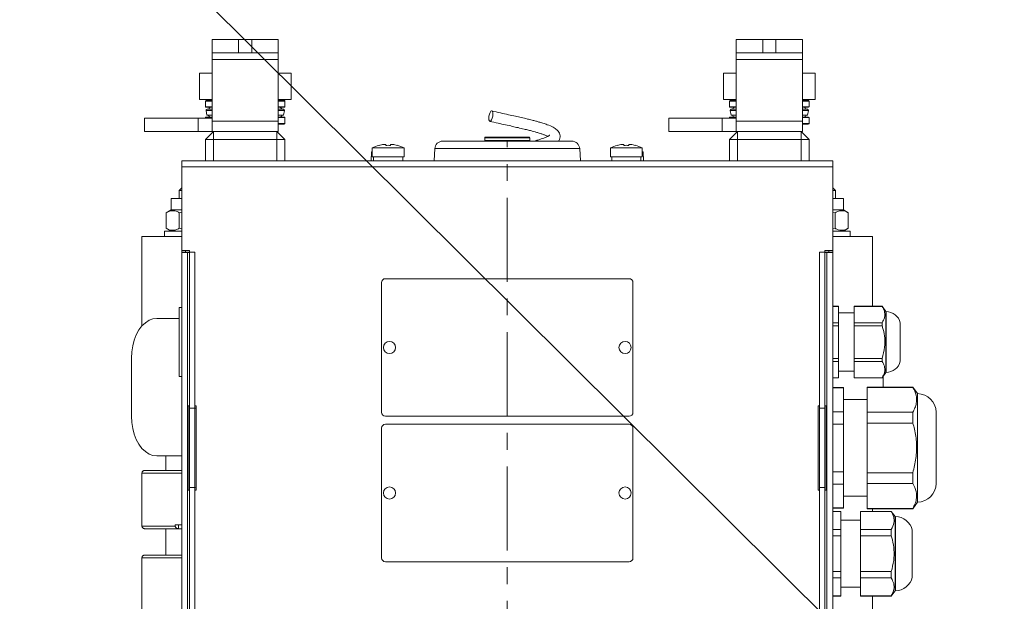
# Model space of a CAD drawing. Header units: inches. Extents: x 201967 to 338763, y -32705 to 30884.
# Tile 156 of 236: x 319917 to 319954, y 9515 to 9537. Entities that reach past the tile are written whole.
import ezdxf

# ---------------------------------------------------------------- set-up
doc = ezdxf.new("R2010")
doc.units = ezdxf.units.IN
doc.header["$MEASUREMENT"] = 0
doc.linetypes.add('CENTER', pattern=[50.8, 31.75, -6.35, 6.35, -6.35])
for name, color, linetype, lineweight in [('01 a1 KONSTRUKCJA żelebet', 200, 'Continuous', 53), ('01h3 KONSTRUKCJA pozycje słupy', 252, 'Continuous', 13), ('KRESKOWANIE-URWANIE', 3, 'Continuous', 13), ('OSIE', 6, 'CENTER', 13)]:
    doc.layers.add(name, color=color, linetype=linetype, lineweight=lineweight)
doc.styles.add('RomanS', font='romans.shx')
doc.dimstyles.new('DIM100txt12', dxfattribs={"dimtxt": 12, "dimasz": 1.05, "dimexe": 0, "dimexo": 8, "dimgap": 4, "dimtad": 1, "dimdec": 7, "dimrnd": 0.5, "dimdsep": 46, "dimtxsty": 'RomanS', "dimblk1": 'DIM', "dimblk2": 'DIM', "dimsah": 1, "dimcen": 0.09, "dimse1": 1, "dimse2": 1, "dimclrt": 256, "dimadec": 1, "dimazin": 0, "dimtfac": 1, "dimtdec": 7, "dimtix": 1, "dimtofl": 0, "dimtmove": 2, "dimatfit": 3, "dimfxl": 1, "dimtolj": 1, "dimtzin": 0, "dimarcsym": 0})

# ---------------------------------------------------------------- blocks, each defined once
blk = doc.blocks.new('A$C195A4306')
at = {"layer": 'KRESKOWANIE-URWANIE'}
for p, q in [((66.5, 899.83), (66.5, 904.83)), ((66.5, 904.83), (76.5, 904.83)), ((76.5, 904.83), (76.5, 899.83)), ((76.5, 904.83), (81.5, 904.83)), ((81.5, 899.83), (81.5, 904.83)), ((81.5, 904.83), (91.5, 904.83)), ((91.5, 904.83), (91.5, 899.83)), ((264.5, 899.83), (264.5, 904.83)), ((264.5, 904.83), (274.5, 904.83)), ((274.5, 904.83), (274.5, 899.83)), ((274.5, 904.83), (279.5, 904.83)), ((279.5, 899.83), (279.5, 904.83)), ((279.5, 904.83), (289.5, 904.83)), ((289.5, 904.83), (289.5, 899.83)), ((76.5, 899.83), (66.5, 899.83)), ((66.5, 899.83), (66.5, 897.26)), ((66.5, 897.26), (91.5, 897.26)), ((66.5, 873.95), (66.5, 897.26)), ((76.5, 899.83), (81.5, 899.83)), ((91.5, 899.83), (81.5, 899.83)), ((91.5, 897.26), (91.5, 899.83)), ((91.5, 897.26), (91.5, 873.95)), ((274.5, 899.83), (264.5, 899.83)), ((264.5, 899.83), (264.5, 897.26)), ((264.5, 897.26), (289.5, 897.26)), ((264.5, 873.95), (264.5, 897.26)), ((274.5, 899.83), (279.5, 899.83)), ((289.5, 899.83), (279.5, 899.83)), ((289.5, 897.26), (289.5, 899.83)), ((289.5, 897.26), (289.5, 873.95)), ((61.68, 882.15), (61.68, 892.15)), ((66.5, 892.15), (61.68, 892.15)), ((96.32, 892.15), (91.5, 892.15)), ((96.32, 882.15), (96.32, 892.15)), ((259.68, 882.15), (259.68, 892.15)), ((264.5, 892.15), (259.68, 892.15)), ((294.32, 892.15), (289.5, 892.15)), ((294.32, 882.15), (294.32, 892.15)), ((66.5, 882.15), (61.68, 882.15)), ((64.3, 881.85), (66.5, 881.85)), ((65, 882.15), (65, 881.85)), ((96.32, 882.15), (91.5, 882.15)), ((91.5, 881.85), (93.7, 881.85)), ((93, 881.85), (93, 882.15)), ((264.5, 882.15), (259.68, 882.15)), ((262.3, 881.85), (264.5, 881.85)), ((263, 882.15), (263, 881.85)), ((294.32, 882.15), (289.5, 882.15)), ((289.5, 881.85), (291.7, 881.85)), ((291, 881.85), (291, 882.15)), ((64, 881.55), (64, 879.37)), ((66.5, 881.55), (64, 881.55)), ((64, 879.37), (64.15, 879.22)), ((64, 879.37), (66.5, 879.37)), ((66.5, 879.22), (64.15, 879.22)), ((64.21, 878.03), (64.53, 876.23)), ((64.21, 878.03), (66.5, 878.03)), ((64.58, 878.47), (66.5, 878.47)), ((94, 881.55), (91.5, 881.55)), ((91.5, 879.37), (94, 879.37)), ((93.85, 879.22), (91.5, 879.22)), ((91.5, 878.47), (93.42, 878.47)), ((91.5, 878.03), (93.79, 878.03)), ((93.47, 876.23), (93.79, 878.03)), ((93.85, 879.22), (94, 879.37)), ((94, 879.37), (94, 881.55)), ((262, 881.55), (262, 879.37)), ((264.5, 881.55), (262, 881.55)), ((262, 879.37), (262.15, 879.22)), ((262, 879.37), (264.5, 879.37)), ((264.5, 879.22), (262.15, 879.22)), ((262.21, 878.03), (262.53, 876.23)), ((262.21, 878.03), (264.5, 878.03)), ((262.58, 878.47), (264.5, 878.47)), ((292, 881.55), (289.5, 881.55)), ((289.5, 879.37), (292, 879.37)), ((291.85, 879.22), (289.5, 879.22)), ((289.5, 878.47), (291.42, 878.47)), ((289.5, 878.03), (291.79, 878.03)), ((291.47, 876.23), (291.79, 878.03)), ((291.85, 879.22), (292, 879.37)), ((292, 879.37), (292, 881.55)), ((64.15, 875.48), (64, 875.33)), ((64, 875.33), (64, 873.15)), ((66.5, 875.33), (64, 875.33)), ((64.15, 875.48), (66.5, 875.48)), ((64.53, 876.23), (66.5, 876.23)), ((91.5, 876.23), (93.47, 876.23)), ((91.5, 875.48), (93.85, 875.48)), ((94, 875.33), (91.5, 875.33)), ((91.5, 875.1), (96.81, 875.1)), ((94, 875.33), (93.85, 875.48)), ((94, 875.1), (94, 875.33)), ((96.81, 875.1), (96.81, 870.1)), ((96.81, 875.1), (117, 875.1)), ((117, 870.1), (117, 875.1)), ((262.15, 875.48), (262, 875.33)), ((262, 875.33), (262, 873.15)), ((264.5, 875.33), (262, 875.33)), ((262.15, 875.48), (264.5, 875.48)), ((262.53, 876.23), (264.5, 876.23)), ((289.5, 876.23), (291.47, 876.23)), ((289.5, 875.48), (291.85, 875.48)), ((292, 875.33), (289.5, 875.33)), ((289.5, 875.1), (294.81, 875.1)), ((292, 875.33), (291.85, 875.48)), ((292, 875.1), (292, 875.33)), ((294.81, 875.1), (294.81, 870.1)), ((294.81, 875.1), (315, 875.1)), ((315, 870.1), (315, 875.1)), ((64, 873.15), (66.5, 873.15)), ((66.5, 872.85), (64.3, 872.85)), ((66.5, 873.95), (91.5, 873.95)), ((66.5, 873.95), (66.5, 870.1)), ((91.5, 870.1), (91.5, 873.95)), ((262, 873.15), (264.5, 873.15)), ((264.5, 872.85), (262.3, 872.85)), ((264.5, 873.95), (289.5, 873.95)), ((264.5, 873.95), (264.5, 870.1)), ((289.5, 870.1), (289.5, 873.95)), ((64, 867.1), (67, 870.1)), ((64, 867.1), (67, 867.1)), ((64, 858.95), (64, 867.1)), ((66.5, 870.1), (91.5, 870.1)), ((67, 867.1), (67, 870.1)), ((91, 867.1), (67, 867.1)), ((67, 867.1), (67, 858.95)), ((91, 870.1), (94, 867.1)), ((91, 867.1), (91, 870.1)), ((91, 867.1), (94, 867.1)), ((91, 858.95), (91, 867.1)), ((96.81, 870.1), (91.5, 870.1)), ((94, 867.1), (94, 858.95)), ((96.81, 870.1), (117, 870.1)), ((169.5, 867.75), (169.5, 866.65)), ((186.5, 867.75), (169.5, 867.75)), ((169.7, 867.95), (186.3, 867.95)), ((186.5, 866.65), (186.5, 867.75)), ((262, 867.1), (265, 870.1)), ((262, 867.1), (265, 867.1)), ((262, 858.95), (262, 867.1)), ((264.5, 870.1), (289.5, 870.1)), ((265, 867.1), (265, 870.1)), ((289, 867.1), (265, 867.1)), ((265, 867.1), (265, 858.95)), ((289, 867.1), (289, 870.1)), ((289, 870.1), (292, 867.1)), ((289, 867.1), (292, 867.1)), ((289, 858.95), (289, 867.1)), ((294.81, 870.1), (289.5, 870.1)), ((292, 867.1), (292, 858.95)), ((294.81, 870.1), (315, 870.1)), ((127, 863.9), (127, 860.55)), ((139, 863.9), (127, 863.9)), ((132.09, 864.83), (132.09, 865.17)), ((133.91, 865.17), (133.91, 864.83)), ((139, 860.55), (139, 863.9)), ((150.64, 863.61), (150.39, 858.95)), ((167.68, 863.61), (150.64, 863.61)), ((153.63, 866.45), (168.81, 866.45)), ((205.36, 863.61), (167.68, 863.61)), ((168.81, 866.45), (202.37, 866.45)), ((169.5, 866.65), (174.79, 866.65)), ((174.79, 866.65), (186.5, 866.65)), ((205.61, 858.95), (205.36, 863.61)), ((217, 863.9), (217, 860.55)), ((229, 863.9), (217, 863.9)), ((222.09, 864.83), (222.09, 865.17)), ((223.91, 865.17), (223.91, 864.83)), ((229, 860.55), (229, 863.9)), ((126.7, 862.35), (126.53, 858.95)), ((127, 862.35), (126.7, 862.35)), ((139, 860.55), (127, 860.55)), ((127.5, 860.55), (127.5, 858.95)), ((138.5, 858.95), (138.5, 860.55)), ((229, 860.55), (217, 860.55)), ((217.5, 860.55), (217.5, 858.95)), ((228.5, 858.95), (228.5, 860.55)), ((229.3, 862.35), (229, 862.35)), ((229.47, 858.95), (229.3, 862.35)), ((55, 858.95), (55, 856.71)), ((55, 858.95), (57.24, 858.95)), ((301, 856.71), (55, 856.71)), ((55, 856.71), (55, 825.12)), ((57.24, 858.95), (298.76, 858.95)), ((301, 858.95), (298.76, 858.95)), ((301, 856.71), (301, 858.95)), ((301, 856.71), (301, 825.06)), ((55, 848.75), (54, 847.75)), ((302, 847.75), (301, 848.75)), ((51, 844.75), (51, 840.45)), ((55, 844.75), (51, 844.75)), ((54, 847.75), (54, 844.75)), ((55, 847.75), (54, 847.75)), ((302, 847.75), (301, 847.75)), ((305, 844.75), (301, 844.75)), ((302, 844.75), (302, 847.75)), ((305, 840.45), (305, 844.75)), ((51, 840.45), (49.19, 839.4)), ((49.19, 839.4), (49.19, 833.5)), ((55, 840.45), (51, 840.45)), ((55, 839.64), (54.09, 839.4)), ((54.09, 839.4), (54.09, 833.5)), ((305, 840.45), (301, 840.45)), ((301.91, 839.4), (301, 839.58)), ((301.91, 839.4), (301.91, 833.5)), ((306.81, 839.4), (305, 840.45)), ((306.81, 839.4), (306.81, 833.5)), ((49.19, 833.5), (51, 832.45)), ((54.09, 833.5), (55, 833.26)), ((301, 833.32), (301.91, 833.5)), ((305, 832.45), (306.81, 833.5)), ((40, 830.45), (40, 804)), ((55, 830.45), (40, 830.45)), ((48.5, 832.45), (48.5, 830.45)), ((55, 832.45), (48.5, 832.45)), ((307.5, 832.45), (301, 832.45)), ((316, 830.45), (301, 830.45)), ((307.5, 830.45), (307.5, 832.45)), ((316, 830.45), (316, 796.6)), ((55, 825.12), (57.99, 825.12)), ((55, 825.12), (55, 824.45)), ((55, 824.45), (56, 824.45)), ((55, 824.37), (55, 672.66)), ((55, 824.37), (57.24, 824.37)), ((56, 824.5), (56, 824.37)), ((56, 824.5), (57.99, 824.5)), ((56.5, 825.12), (56.5, 824.5)), ((57.24, 824.37), (57.24, 672.69)), ((57.99, 824.37), (57.24, 824.37)), ((57.99, 825.12), (57.99, 824.37)), ((58, 824.5), (60, 824.5)), ((58, 824.5), (58, 765.5)), ((60, 824.5), (60, 765.5)), ((298, 824.5), (296, 824.5)), ((296, 765.5), (296, 824.5)), ((298, 765.5), (298, 824.5)), ((298.01, 824.31), (298.01, 825.06)), ((298.01, 825.06), (301, 825.06)), ((300, 824.5), (298.01, 824.5)), ((298.76, 824.31), (298.01, 824.31)), ((298.76, 824.31), (301, 824.31)), ((298.76, 672.69), (298.76, 824.31)), ((299.5, 824.5), (299.5, 825.06)), ((300, 824.31), (300, 824.5)), ((301, 824.45), (300, 824.45)), ((301, 824.45), (301, 825.06)), ((301, 672.66), (301, 824.31)), ((130.5, 763.95), (130.5, 812.95)), ((132, 814.45), (224, 814.45)), ((225.5, 812.95), (225.5, 763.95)), ((36.4, 804), (35, 802)), ((47, 804), (36.4, 804)), ((36.4, 803.98), (36.4, 804)), ((47, 803.98), (36.4, 803.98)), ((47, 803.98), (47, 804)), ((47, 803.98), (47, 797.8)), ((55, 804), (52.8, 804)), ((52.8, 803.98), (52.8, 804)), ((55, 803.98), (52.8, 803.98)), ((52.8, 803.98), (52.8, 797.8)), ((35, 802), (34.86, 802)), ((34.86, 802), (34.86, 779)), ((35, 779), (35, 802)), ((52.8, 801.5), (47, 801.5)), ((302, 803.5), (301, 803.5)), ((302, 803.5), (302, 777.5)), ((29.5, 783.25), (29.5, 797.75)), ((36.4, 797.8), (47, 797.8)), ((36.4, 796.68), (36.4, 797.8)), ((47, 796.68), (36.4, 796.68)), ((47, 796.68), (47, 797.8)), ((47, 796.68), (47, 784.32)), ((52.8, 796.68), (52.8, 797.8)), ((52.8, 797.8), (55, 797.8)), ((52.8, 796.68), (52.8, 784.32)), ((55, 796.68), (52.8, 796.68)), ((310.35, 799.45), (302, 799.45)), ((36.4, 784.32), (47, 784.32)), ((36.4, 783.2), (36.4, 784.32)), ((47, 783.2), (36.4, 783.2)), ((47, 783.2), (47, 784.32)), ((47, 783.2), (47, 777.02)), ((52.8, 784.32), (55, 784.32)), ((52.8, 783.2), (52.8, 784.32)), ((55, 783.2), (52.8, 783.2)), ((52.8, 783.2), (52.8, 777.02)), ((319.99, 762.45), (319.99, 784.45)), ((34.86, 779), (35, 779)), ((35, 779), (36.4, 777)), ((36.01, 773.5), (36.01, 777.55)), ((47, 779.5), (52.8, 779.5)), ((301, 777.5), (302, 777.5)), ((36.4, 777), (36.4, 777.02)), ((36.4, 777.02), (47, 777.02)), ((36.4, 777), (47, 777)), ((47, 777), (47, 777.02)), ((52.8, 777.02), (55, 777.02)), ((52.8, 777), (52.8, 777.02)), ((52.8, 777), (55, 777)), ((24.75, 773.5), (23, 771)), ((23, 730), (23, 771)), ((42, 773.5), (24.75, 773.5)), ((24.75, 773.38), (24.75, 773.5)), ((42, 773.38), (24.75, 773.38)), ((42, 773.38), (42, 773.5)), ((42, 773.38), (42, 764)), ((55, 773.35), (51, 773.35)), ((51, 773.19), (51, 773.35)), ((55, 773.19), (51, 773.19)), ((51, 773.19), (51, 764.18)), ((51, 768.8), (42, 768.8)), ((58, 766.45), (57.5, 766.45)), ((57.5, 766.45), (57.5, 734.45)), ((60.5, 766.45), (60, 766.45)), ((60.5, 734.45), (60.5, 766.45)), ((296, 766.45), (295.5, 766.45)), ((295.5, 766.45), (295.5, 734.45)), ((298.5, 766.45), (298, 766.45)), ((298.5, 734.45), (298.5, 766.45)), ((16, 737), (16, 764)), ((24.75, 764), (42, 764)), ((24.75, 759.88), (24.75, 764)), ((42, 759.88), (42, 764)), ((51, 759.51), (51, 764.18)), ((51, 764.18), (55, 764.18)), ((60, 765.5), (58, 765.5)), ((58, 735.5), (58, 765.5)), ((60, 735.5), (60, 765.5)), ((296, 765.5), (295.5, 765.56)), ((296, 765.5), (298, 765.5)), ((296, 765.5), (296, 735.5)), ((298, 765.5), (298, 735.5)), ((42, 759.88), (24.75, 759.88)), ((42, 759.88), (42, 741.12)), ((55, 759.51), (51, 759.51)), ((51, 759.51), (51, 741.49)), ((224, 762.45), (132, 762.45)), ((132, 759.45), (224, 759.45)), ((130.5, 708.95), (130.5, 757.95)), ((225.5, 757.95), (225.5, 708.95)), ((301, 747.45), (310.35, 747.45)), ((307, 741.95), (307, 747.45)), ((24.75, 737), (24.75, 741.12)), ((24.75, 741.12), (42, 741.12)), ((42, 737), (42, 741.12)), ((51, 741.49), (55, 741.49)), ((51, 736.82), (51, 741.49)), ((301, 741.95), (315, 741.95)), ((316, 740.95), (301, 740.95)), ((316, 720.95), (316, 740.95)), ((42, 737), (24.75, 737)), ((42, 737), (42, 727.62)), ((55, 736.82), (51, 736.82)), ((51, 736.82), (51, 727.81)), ((57.5, 734.45), (58, 734.45)), ((60, 735.5), (58, 735.5)), ((58, 735.5), (58, 676.5)), ((60, 735.5), (60, 676.5)), ((60, 734.5), (60.5, 734.5)), ((60, 734.45), (60.5, 734.45)), ((295.5, 735.44), (296, 735.5)), ((295.5, 734.45), (296, 734.45)), ((296, 735.5), (298, 735.5)), ((296, 676.5), (296, 735.5)), ((298, 676.5), (298, 735.5)), ((298, 734.45), (298.5, 734.45)), ((23, 730), (24.75, 727.5)), ((42, 732.2), (51, 732.2)), ((24.75, 727.5), (24.75, 727.62)), ((24.75, 727.62), (42, 727.62)), ((24.75, 727.5), (42, 727.5)), ((32.9, 726.5), (31.5, 724.5)), ((44.5, 726.5), (32.9, 726.5)), ((32.9, 726.44), (32.9, 726.5)), ((44.5, 726.44), (32.9, 726.44)), ((40, 726.5), (40, 727.5)), ((42, 727.5), (42, 727.62)), ((44.5, 726.44), (44.5, 726.5)), ((44.5, 726.44), (44.5, 719.68)), ((51, 727.81), (55, 727.81)), ((51, 727.65), (51, 727.81)), ((51, 727.65), (55, 727.65)), ((55, 726.5), (52, 726.5)), ((52, 726.44), (52, 726.5)), ((55, 726.44), (52, 726.44)), ((52, 726.44), (52, 719.68)), ((31.5, 724.5), (31.35, 724.5)), ((31.35, 724.5), (31.35, 696.5)), ((31.5, 696.5), (31.5, 724.5)), ((52, 723.15), (44.5, 723.15)), ((25, 701.6), (25, 719.4)), ((32.9, 717.26), (32.9, 719.68)), ((32.9, 719.68), (44.5, 719.68)), ((44.5, 717.26), (44.5, 719.68)), ((52, 717.26), (52, 719.68)), ((52, 719.68), (55, 719.68)), ((303.45, 721.45), (301, 721.45)), ((301, 719.95), (302.12, 719.95)), ((315, 719.95), (302.12, 719.95)), ((302.12, 719.95), (302.19, 719.95)), ((302.19, 719.95), (302.19, 721.45)), ((303.45, 721.45), (303.45, 720.95)), ((303.45, 720.95), (316, 720.95)), ((307, 709.95), (307, 719.95)), ((44.5, 717.26), (32.9, 717.26)), ((44.5, 717.26), (44.5, 703.74)), ((55, 717.26), (52, 717.26)), ((52, 717.26), (52, 703.74)), ((224, 707.45), (132, 707.45)), ((301, 709.95), (315, 709.95)), ((316, 708.95), (301, 708.95)), ((316, 688.95), (316, 708.95)), ((32.9, 701.32), (32.9, 703.74)), ((32.9, 703.74), (44.5, 703.74)), ((44.5, 701.32), (44.5, 703.74)), ((52, 703.74), (55, 703.74)), ((52, 701.32), (52, 703.74)), ((44.5, 701.32), (32.9, 701.32)), ((44.5, 701.32), (44.5, 694.56)), ((55, 701.32), (52, 701.32)), ((52, 701.32), (52, 694.56)), ((31.35, 696.5), (31.5, 696.5)), ((31.5, 696.5), (32.9, 694.5)), ((44.5, 697.85), (52, 697.85)), ((32.9, 694.5), (32.9, 694.56)), ((32.9, 694.56), (44.5, 694.56)), ((32.9, 694.5), (44.5, 694.5)), ((40, 688.95), (40, 694.5)), ((44.5, 694.5), (44.5, 694.56)), ((52, 694.56), (55, 694.56)), ((52, 694.5), (52, 694.56)), ((52, 694.5), (55, 694.5))]:
    blk.add_line(p, q, dxfattribs=at)
at = {"layer": 'KRESKOWANIE-URWANIE', "flags": 128}
for points in [[(183.92, 877.87), (184.21, 877.72), (184.51, 877.29), (184.76, 876.64), (184.93, 875.89), (184.99, 875.13), (184.92, 874.49), (184.75, 874.07), (184.5, 873.92), (184.2, 874.07), (183.9, 874.5), (183.65, 875.14), (183.48, 875.9), (183.43, 876.65), (183.49, 877.29), (183.66, 877.72), (183.92, 877.87)], [(319.99, 784.45), (319.87, 786.8), (319.52, 789.09), (318.94, 791.26), (318.15, 793.27), (317.16, 795.06), (316.01, 796.59), (314.72, 797.82), (313.32, 798.72), (311.85, 799.27), (310.35, 799.45)], [(310.35, 747.45), (311.85, 747.63), (313.32, 748.18), (314.72, 749.08), (316.01, 750.31), (317.16, 751.84), (318.15, 753.63), (318.94, 755.64), (319.52, 757.81), (319.87, 760.1), (319.99, 762.45)]]:
    blk.add_lwpolyline(points, dxfattribs=at)
at = {"layer": 'KRESKOWANIE-URWANIE'}
for centre in [(133.5, 788.45), (222.5, 788.45), (133.5, 733.45), (222.5, 733.45)]:
    blk.add_circle(centre, 2.3, dxfattribs=at)
for centre, radius, start, end in [((64.3, 881.55), 0.3, 90, 180), ((93.7, 881.55), 0.3, 0, 90), ((262.3, 881.55), 0.3, 90, 180), ((291.7, 881.55), 0.3, 0, 90), ((64.58, 878.1), 0.375, 90, 190), ((67, 877.35), 2.25, 123.6901, 150.0848), ((91, 877.35), 2.25, 29.9152, 56.3099), ((93.42, 878.1), 0.375, 350, 90), ((262.58, 878.1), 0.375, 90, 190), ((265, 877.35), 2.25, 123.6901, 150.0848), ((289, 877.35), 2.25, 29.9152, 56.3099), ((291.42, 878.1), 0.375, 350, 90), ((67, 877.35), 2.25, 209.9152, 236.3099), ((91, 877.35), 2.25, 303.6901, 330.0848), ((265, 877.35), 2.25, 209.9152, 236.3099), ((289, 877.35), 2.25, 303.6901, 330.0848), ((64.3, 873.15), 0.3, 180, 270), ((262.3, 873.15), 0.3, 180, 270), ((169.7, 867.75), 0.2, 90, 180), ((186.3, 867.75), 0.2, 0, 90), ((133, 851.74), 13.56, 104.6556, 116.268), ((122.7, 861.42), 7.68, 26.3992, 26.6337), ((133, 851.74), 13.53, 96.9746, 104.6283), ((133, 850.05), 14.81, 86.4678, 93.5322), ((133, 851.74), 13.53, 75.3717, 83.0254), ((143.3, 861.42), 7.68, 153.3663, 153.6008), ((133, 851.74), 13.56, 63.732, 75.3444), ((153.63, 863.45), 3, 90, 177), ((169.7, 866.65), 0.2, 180, 270), ((186.3, 866.65), 0.2, 270, 0), ((202.37, 863.45), 3, 3, 90), ((223, 851.74), 13.56, 104.6556, 116.268), ((213.7, 861.92), 6.57, 26.3307, 26.605), ((223, 851.74), 13.53, 96.9746, 104.6283), ((223, 850.05), 14.81, 86.4678, 93.5322), ((223, 851.74), 13.53, 75.3717, 83.0254), ((233.3, 861.42), 7.68, 153.3663, 153.6008), ((223, 851.74), 13.56, 63.732, 75.3444), ((132, 812.95), 1.5, 90, 180), ((224, 812.95), 1.5, 0, 90), ((34.86, 796.5), 5.5, 90, 166.8634), ((34.86, 784.5), 5.5, 193.1366, 270), ((23, 764), 7, 90, 180), ((132, 763.95), 1.5, 180, 270), ((224, 763.95), 1.5, 270, 0), ((132, 757.95), 1.5, 90, 180), ((224, 757.95), 1.5, 0, 90), ((23, 737), 7, 180, 270), ((31.35, 718), 6.5, 90, 167.5619), ((132, 708.95), 1.5, 180, 270), ((224, 708.95), 1.5, 270, 0), ((31.35, 703), 6.5, 192.4381, 270)]:
    blk.add_arc(centre, radius, start, end, dxfattribs=at)
for points, knots in [([(183.86, 877.86), (182.77, 877.61), (180.72, 877.14), (177.68, 876.47), (175.03, 875.88), (172.62, 875.34), (170.51, 874.84), (168.71, 874.4), (167.27, 874.02), (165.9, 873.64), (164.39, 873.19), (162.52, 872.55), (160.73, 871.78), (159.26, 870.84), (158.32, 869.76), (157.97, 868.49), (158.07, 867.49), (158.34, 866.78), (158.6, 866.49), (158.64, 866.45)], [0, 0, 0, 0, 0.086329, 0.163123, 0.230549, 0.288152, 0.350429, 0.400767, 0.440873, 0.479282, 0.529512, 0.592169, 0.690038, 0.773532, 0.854286, 0.899536, 0.942046, 0.991518, 1, 1, 1, 1]), ([(162.73, 868.24), (162.83, 868.3), (163.08, 868.45), (163.87, 868.77), (164.93, 869.16), (166.15, 869.55), (167.4, 869.91), (168.62, 870.25), (170.01, 870.6), (171.8, 871.04), (173.86, 871.52), (176.19, 872.05), (178.72, 872.61), (181.59, 873.24), (183.53, 873.69), (184.55, 873.92)], [0, 0, 0, 0, 0.0404, 0.108059, 0.176777, 0.254805, 0.316833, 0.367363, 0.427901, 0.501366, 0.592045, 0.674684, 0.770315, 0.878583, 1, 1, 1, 1]), ([(167.84, 866.45), (167.36, 866.59), (166.4, 866.85), (164.8, 867.36), (163.26, 867.95), (162.19, 868.45), (161.88, 868.83), (161.91, 868.72), (161.91, 868.71)], [0, 0, 0, 0, 0.144514, 0.286231, 0.542293, 0.780036, 0.993315, 1, 1, 1, 1]), ([(132.09, 865.17), (132.08, 865.18), (132.06, 865.2), (131.94, 865.21), (131.76, 865.21), (131.55, 865.19), (131.41, 865.18), (131.36, 865.17)], [0, 0, 0, 0, 0.21345, 0.427001, 0.638852, 0.849938, 1, 1, 1, 1]), ([(134.64, 865.17), (134.56, 865.18), (134.4, 865.2), (134.18, 865.21), (134.02, 865.21), (133.93, 865.19), (133.92, 865.18), (133.91, 865.17)], [0, 0, 0, 0, 0.213469, 0.427031, 0.638879, 0.849939, 1, 1, 1, 1]), ([(222.09, 865.17), (222.08, 865.18), (222.06, 865.2), (221.94, 865.21), (221.76, 865.21), (221.55, 865.19), (221.41, 865.18), (221.36, 865.17)], [0, 0, 0, 0, 0.21345, 0.427001, 0.638852, 0.849938, 1, 1, 1, 1]), ([(224.64, 865.17), (224.56, 865.18), (224.4, 865.2), (224.18, 865.21), (224.02, 865.21), (223.93, 865.19), (223.92, 865.18), (223.91, 865.17)], [0, 0, 0, 0, 0.213494, 0.427033, 0.63888, 0.84994, 1, 1, 1, 1]), ([(54.09, 839.4), (53.67, 839.62), (52.81, 840.06), (51.53, 840.23), (50.31, 839.99), (49.56, 839.6), (49.19, 839.4)], [0, 0, 0, 0, 0.264603, 0.534946, 0.765344, 1, 1, 1, 1]), ([(306.81, 839.4), (306.39, 839.62), (305.53, 840.06), (304.25, 840.23), (303.03, 839.99), (302.28, 839.6), (301.91, 839.4)], [0, 0, 0, 0, 0.264608, 0.53495, 0.765342, 1, 1, 1, 1]), ([(49.19, 833.5), (49.61, 833.28), (50.47, 832.84), (51.75, 832.67), (52.97, 832.91), (53.72, 833.3), (54.09, 833.5)], [0, 0, 0, 0, 0.264607, 0.534951, 0.765344, 1, 1, 1, 1]), ([(301.91, 833.5), (302.33, 833.28), (303.19, 832.84), (304.47, 832.67), (305.69, 832.91), (306.44, 833.3), (306.81, 833.5)], [0, 0, 0, 0, 0.264602, 0.534948, 0.765345, 1, 1, 1, 1]), ([(36.4, 803.98), (36.06, 803.39), (35.38, 802.17), (35.28, 800.47), (35.69, 799.01), (36.16, 798.2), (36.4, 797.8)], [0, 0, 0, 0, 0.29575, 0.602024, 0.799507, 1, 1, 1, 1]), ([(36.4, 796.68), (36.25, 796.2), (35.79, 794.68), (35.31, 791.98), (35.33, 788.26), (36.01, 785.74), (36.4, 784.32)], [0, 0, 0, 0, 0.120037, 0.380525, 0.649404, 1, 1, 1, 1]), ([(36.4, 783.2), (36.06, 782.6), (35.38, 781.38), (35.28, 779.69), (35.69, 778.22), (36.16, 777.42), (36.4, 777.02)], [0, 0, 0, 0, 0.295754, 0.602028, 0.799507, 1, 1, 1, 1]), ([(24.75, 773.38), (24.27, 772.4), (23.3, 770.4), (23.29, 767.76), (23.9, 765.62), (24.47, 764.54), (24.75, 764)], [0, 0, 0, 0, 0.31813, 0.646981, 0.822678, 1, 1, 1, 1]), ([(24.75, 759.88), (24.55, 759.12), (23.87, 756.59), (23.23, 752.13), (23.41, 746.54), (24.31, 742.92), (24.75, 741.12)], [0, 0, 0, 0, 0.12494, 0.412196, 0.708323, 1, 1, 1, 1]), ([(316, 740.95), (315.99, 741.06), (315.97, 741.28), (315.81, 741.57), (315.56, 741.8), (315.28, 741.92), (315.09, 741.95), (315, 741.95), (315, 741.95)], [0, 0, 0, 0, 0.205339, 0.410573, 0.618914, 0.83424, 0.994453, 1, 1, 1, 1]), ([(24.75, 737), (24.27, 736.02), (23.3, 734.02), (23.29, 731.39), (23.9, 729.25), (24.47, 728.17), (24.75, 727.62)], [0, 0, 0, 0, 0.318134, 0.646982, 0.822679, 1, 1, 1, 1]), ([(32.9, 726.44), (32.55, 725.75), (31.84, 724.34), (31.75, 722.03), (32.5, 720.49), (32.9, 719.68)], [0, 0, 0, 0, 0.311251, 0.633191, 1, 1, 1, 1]), ([(302.19, 719.95), (302.4, 719.99), (302.74, 720.04), (303.13, 720.29), (303.35, 720.54), (303.44, 720.77), (303.45, 720.9), (303.45, 720.95)], [0, 0, 0, 0, 0.355141, 0.592397, 0.773687, 0.92142, 1, 1, 1, 1]), ([(315, 719.95), (315, 719.95), (315.09, 719.95), (315.28, 719.98), (315.56, 720.1), (315.81, 720.33), (315.97, 720.62), (315.99, 720.84), (316, 720.95)], [0, 0, 0, 0, 0.005547, 0.16576, 0.381086, 0.589427, 0.794661, 1, 1, 1, 1]), ([(32.9, 717.26), (32.75, 716.74), (32.26, 714.99), (31.78, 711.87), (31.87, 707.81), (32.55, 705.13), (32.9, 703.74)], [0, 0, 0, 0, 0.118476, 0.397896, 0.686077, 1, 1, 1, 1]), ([(316, 708.95), (315.99, 709.06), (315.97, 709.28), (315.81, 709.57), (315.56, 709.8), (315.28, 709.92), (315.09, 709.95), (315, 709.95), (315, 709.95)], [0, 0, 0, 0, 0.205339, 0.410573, 0.618914, 0.83424, 0.994453, 1, 1, 1, 1]), ([(32.9, 701.32), (32.55, 700.63), (31.84, 699.23), (31.75, 696.91), (32.5, 695.38), (32.9, 694.56)], [0, 0, 0, 0, 0.311252, 0.633195, 1, 1, 1, 1])]:
    blk.add_open_spline(points, degree=3, knots=knots, dxfattribs=at)
at = {"layer": 'OSIE'}
blk.add_line((178, 0.5), (178, 866.45), dxfattribs=at)
blk = doc.blocks.new('1 szyb FIFT B160AF')
at = {"layer": 'KRESKOWANIE-URWANIE', "xscale": -0.1, "yscale": 0.1, "zscale": 0.1}
blk.add_blockref('A$C195A4306', (206.3, 152.45), dxfattribs=at)
blk = doc.blocks.new('DIM')
for p, q in [((0, -13), (0, 13)), ((8, 0), (-8, 0))]:
    blk.add_line(p, q)
at = {"const_width": 1.7143}
blk.add_lwpolyline([(5.7143, 5.7143), (-5.7143, -5.7143)], dxfattribs=at)

msp = doc.modelspace()

# ---------------------------------------------------------------- block references
at = {"layer": '01 a1 KONSTRUKCJA żelebet'}
msp.add_blockref('1 szyb FIFT B160AF', (319747.138, 9293.76), dxfattribs=at)

# ---------------------------------------------------------------- leaders
at = {"layer": '01h3 KONSTRUKCJA pozycje słupy'}
msp.add_leader([(319973.48, 9489.194), (319817.488, 9644.326)], dimstyle='DIM100txt12', override={"dimasz": 8, "dimgap": 4, "dimtad": 1}, dxfattribs=at)

doc.saveas('drawing.dxf')
